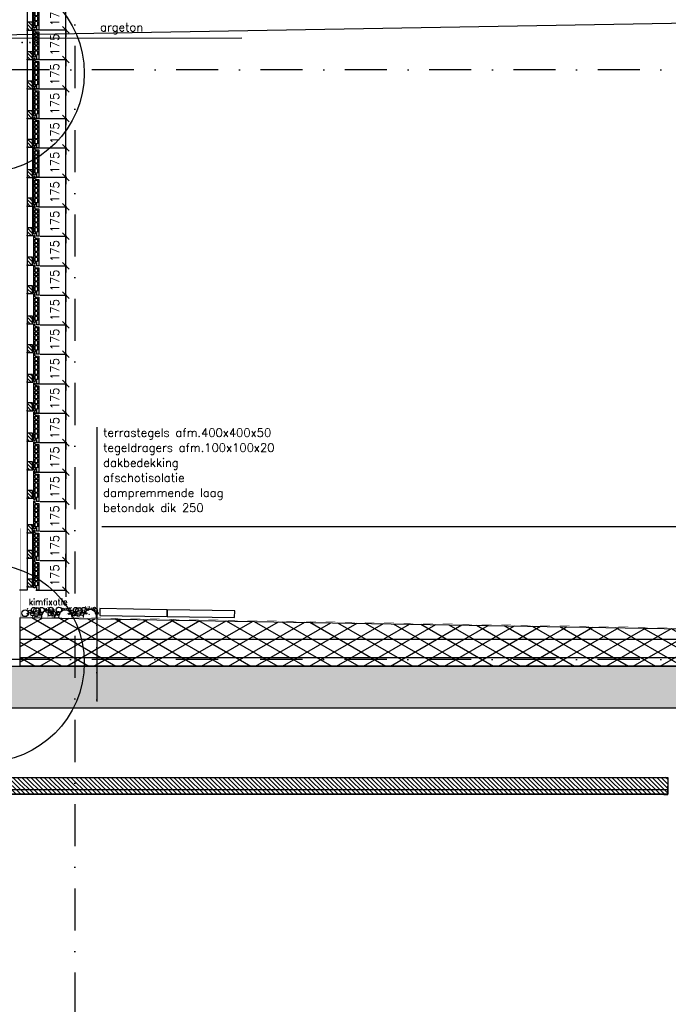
# Model space of a CAD drawing. Extents: x 102559 to 245130, y 44436 to 138999.
# Tile 25 of 30: x 192963 to 196809, y 97249 to 103094. Entities that reach past the tile are written whole.
import ezdxf

# ---------------------------------------------------------------- set-up
doc = ezdxf.new("R2010")
doc.units = 0
doc.header["$LTSCALE"] = 20
doc.header["$MEASUREMENT"] = 0
doc.header["$PDSIZE"] = -1
for name, pattern in [('DASHDOT', [25, 12.5, -6.25, 0, -6.25]), ('DD1', [2.66667, 1.66667, -0.5, 0, -0.5]), ('HIDDEN', [9.375, 6.25, -3.125])]:
    doc.linetypes.add(name, pattern=pattern)
doc.layers.get('0').update_dxf_attribs({"linetype": 'CONTINUOUS'})
doc.layers.get('DEFPOINTS').update_dxf_attribs({"linetype": 'CONTINUOUS'})
for name, color, linetype in [('_DETAILNUMMERS', 4, 'CONTINUOUS'), ('A--01A1_ACEER', 1, 'CONTINUOUS'), ('A--A21--_F-23-', 9, 'CONTINUOUS'), ('A--A23--_F--3-', 9, 'CONTINUOUS'), ('A--A25--_F--3-', 9, 'CONTINUOUS'), ('A--L13DC4_VLOEREN', 4, 'HIDDEN'), ('A--L21--', 3, 'CONTINUOUS'), ('A--L21--_F-23-', 4, 'CONTINUOUS'), ('A--L21D1_BUITENWAND', 1, 'CONTINUOUS'), ('A--L21D3_BUITENWAND', 3, 'CONTINUOUS'), ('A--L25--', 7, 'CONTINUOUS'), ('A--L25--_F-23-', 7, 'CONTINUOUS'), ('A--L31--', 2, 'CONTINUOUS'), ('A--L35-D2-_PLAFONDS', 2, 'CONTINUOUS'), ('A--L35-D4-_PLAFONDS', 4, 'CONTINUOUS'), ('A--L35D1_PLAFONDS', 1, 'CONTINUOUS'), ('A--L42--_F--3-', 7, 'CONTINUOUS'), ('A--M$1A-_F123-', 1, 'CONTINUOUS'), ('A--T$1A-_F123_20', 1, 'CONTINUOUS'), ('A--T01A-18_TEKST', 1, 'CONTINUOUS'), ('A--T01A-25_TEKST', 2, 'CONTINUOUS'), ('STRAMIEN', 8, 'DD1'), ('X--LR---_CP', 7, 'CONTINUOUS')]:
    doc.layers.add(name, color=color, linetype=linetype)
doc.styles.add('HIEMSTRA', font='romans.shx')
doc.dimstyles.get("Standard").update_dxf_attribs({"dimscale": 40, "dimtxt": 2.5, "dimasz": 2, "dimexe": 0.3, "dimexo": 0.3, "dimgap": 2, "dimtad": 1, "dimdec": 0, "dimzin": 0, "dimdsep": 46, "dimtxsty": 'HIEMSTRA', "dimblk1": 'OBLIQUE', "dimblk2": 'OBLIQUE', "dimsah": 1, "dimcen": 0.09, "dimdle": 0.3, "dimclrd": 1, "dimclre": 1, "dimclrt": 3, "dimadec": 0, "dimazin": 0, "dimtfac": 1, "dimtdec": 4, "dimtix": 1, "dimtmove": 2, "dimatfit": 3, "dimldrblk": 'OBLIQUE', "dimfxl": 0, "dimtvp": 625, "dimtolj": 1, "dimtzin": 0, "dimarcsym": 0})

# ---------------------------------------------------------------- blocks, each defined once
blk = doc.blocks.new('ARGETON175')
at = {"layer": 'A--L21D3_BUITENWAND'}
for p, q in [((-8, 153), (-30, 150.5)), ((-30, 150.5), (-30, -12.5)), ((-22, 145.5), (-22, 126)), ((-8, 145.5), (-22, 145.5)), ((-8, 126), (-22, 126)), ((-8, 121), (-22, 121)), ((-22, 121), (-22, 102)), ((0, 168), (-8, 168)), ((-8, 153), (-8, 168)), ((-8, 126), (-8, 145.5)), ((-8, 102), (-8, 121)), ((0, 0), (0, 168)), ((-22, 102), (-8, 102)), ((-22, 97), (-22, 72)), ((-22, 97), (-8, 97)), ((-22, 72), (-8, 72)), ((-22, 67), (-22, 42)), ((-22, 67), (-8, 67)), ((-8, 72), (-8, 97)), ((-8, 42), (-8, 67)), ((-22, 42), (-8, 42)), ((-22, 37), (-22, 12)), ((-22, 37), (-8, 37)), ((-22, 12), (-8, 12)), ((-15, 7), (-15, -12.5)), ((-15, 7), (-8, 7)), ((-8, 12), (-8, 37)), ((-8, 7), (-8, 0)), ((-8, 0), (0, 0)), ((-30, -12.5), (-15, -12.5))]:
    blk.add_line(p, q, dxfattribs=at)
blk = doc.blocks.new('_OBLIQUE')
at = {"color": 0, "linetype": 'ByBlock'}
blk.add_line((-0.5, -0.5), (0.5, 0.5), dxfattribs=at)
blk = doc.blocks.new('*D192')
at = {"color": 1, "linetype": 'ByBlock'}
for p, q in [((193235.8, 99882.9), (193235.8, 99922.9)), ((193082.3, 99882.9), (193241.8, 99882.9)), ((193235.8, 99707.9), (193235.8, 99882.9)), ((193057.3, 99707.9), (193241.8, 99707.9)), ((193235.8, 99707.9), (193235.8, 99667.9))]:
    blk.add_line(p, q, dxfattribs=at)
at = {"layer": 'DEFPOINTS', "color": 0, "linetype": 'ByBlock'}
for p in [(193076.3, 99882.9), (193235.8, 99882.9), (193051.3, 99707.9)]:
    blk.add_point(p, dxfattribs=at)
at = {"color": 1, "linetype": 'ByBlock', "xscale": 40, "yscale": 40, "zscale": 40}
for p, rotation in [((193235.8, 99882.9), 270), ((193235.8, 99707.9), 90)]:
    blk.add_blockref('_OBLIQUE', p, dxfattribs=dict(at, rotation=rotation))
at = {"color": 3, "linetype": 'ByBlock', "insert": (193170.8, 99795.4), "char_height": 50, "attachment_point": 5, "rotation": 90, "style": 'HIEMSTRA'}
blk.add_mtext('\\A1;175', dxfattribs=at)
blk = doc.blocks.new('*D193')
at = {"color": 1, "linetype": 'ByBlock'}
for p, q in [((193235.8, 100407.9), (193235.8, 100447.9)), ((193057.3, 100407.9), (193241.8, 100407.9)), ((193235.8, 100232.9), (193235.8, 100407.9)), ((193082.3, 100232.9), (193241.8, 100232.9)), ((193235.8, 100232.9), (193235.8, 100192.9))]:
    blk.add_line(p, q, dxfattribs=at)
at = {"layer": 'DEFPOINTS', "color": 0, "linetype": 'ByBlock'}
for p in [(193051.3, 100407.9), (193235.8, 100407.9), (193076.3, 100232.9)]:
    blk.add_point(p, dxfattribs=at)
at = {"color": 1, "linetype": 'ByBlock', "xscale": 40, "yscale": 40, "zscale": 40}
for p, rotation in [((193235.8, 100407.9), 270), ((193235.8, 100232.9), 90)]:
    blk.add_blockref('_OBLIQUE', p, dxfattribs=dict(at, rotation=rotation))
at = {"color": 3, "linetype": 'ByBlock', "insert": (193170.8, 100320.4), "char_height": 50, "attachment_point": 5, "rotation": 90, "style": 'HIEMSTRA'}
blk.add_mtext('\\A1;175', dxfattribs=at)
blk = doc.blocks.new('*D194')
at = {"color": 1, "linetype": 'ByBlock'}
for p, q in [((193235.8, 100582.9), (193235.8, 100622.9)), ((193057.3, 100582.9), (193241.8, 100582.9)), ((193235.8, 100407.9), (193235.8, 100582.9)), ((193057.3, 100407.9), (193241.8, 100407.9)), ((193235.8, 100407.9), (193235.8, 100367.9))]:
    blk.add_line(p, q, dxfattribs=at)
at = {"layer": 'DEFPOINTS', "color": 0, "linetype": 'ByBlock'}
for p in [(193051.3, 100582.9), (193235.8, 100582.9), (193051.3, 100407.9)]:
    blk.add_point(p, dxfattribs=at)
at = {"color": 1, "linetype": 'ByBlock', "xscale": 40, "yscale": 40, "zscale": 40}
for p, rotation in [((193235.8, 100582.9), 270), ((193235.8, 100407.9), 90)]:
    blk.add_blockref('_OBLIQUE', p, dxfattribs=dict(at, rotation=rotation))
at = {"color": 3, "linetype": 'ByBlock', "insert": (193170.8, 100495.4), "char_height": 50, "attachment_point": 5, "rotation": 90, "style": 'HIEMSTRA'}
blk.add_mtext('\\A1;175', dxfattribs=at)
blk = doc.blocks.new('*D195')
at = {"color": 1, "linetype": 'ByBlock'}
for p, q in [((193235.8, 100757.9), (193235.8, 100797.9)), ((193057.3, 100757.9), (193241.8, 100757.9)), ((193235.8, 100582.9), (193235.8, 100757.9)), ((193057.3, 100582.9), (193241.8, 100582.9)), ((193235.8, 100582.9), (193235.8, 100542.9))]:
    blk.add_line(p, q, dxfattribs=at)
at = {"layer": 'DEFPOINTS', "color": 0, "linetype": 'ByBlock'}
for p in [(193051.3, 100757.9), (193235.8, 100757.9), (193051.3, 100582.9)]:
    blk.add_point(p, dxfattribs=at)
at = {"color": 1, "linetype": 'ByBlock', "xscale": 40, "yscale": 40, "zscale": 40}
for p, rotation in [((193235.8, 100757.9), 270), ((193235.8, 100582.9), 90)]:
    blk.add_blockref('_OBLIQUE', p, dxfattribs=dict(at, rotation=rotation))
at = {"color": 3, "linetype": 'ByBlock', "insert": (193170.8, 100670.4), "char_height": 50, "attachment_point": 5, "rotation": 90, "style": 'HIEMSTRA'}
blk.add_mtext('\\A1;175', dxfattribs=at)
blk = doc.blocks.new('*D196')
at = {"color": 1, "linetype": 'ByBlock'}
for p, q in [((193235.8, 100932.9), (193235.8, 100972.9)), ((193057.3, 100932.9), (193241.8, 100932.9)), ((193235.8, 100757.9), (193235.8, 100932.9)), ((193057.3, 100757.9), (193241.8, 100757.9)), ((193235.8, 100757.9), (193235.8, 100717.9))]:
    blk.add_line(p, q, dxfattribs=at)
at = {"layer": 'DEFPOINTS', "color": 0, "linetype": 'ByBlock'}
for p in [(193051.3, 100932.9), (193235.8, 100932.9), (193051.3, 100757.9)]:
    blk.add_point(p, dxfattribs=at)
at = {"color": 1, "linetype": 'ByBlock', "xscale": 40, "yscale": 40, "zscale": 40}
for p, rotation in [((193235.8, 100932.9), 270), ((193235.8, 100757.9), 90)]:
    blk.add_blockref('_OBLIQUE', p, dxfattribs=dict(at, rotation=rotation))
at = {"color": 3, "linetype": 'ByBlock', "insert": (193170.8, 100845.4), "char_height": 50, "attachment_point": 5, "rotation": 90, "style": 'HIEMSTRA'}
blk.add_mtext('\\A1;175', dxfattribs=at)
blk = doc.blocks.new('*D197')
at = {"color": 1, "linetype": 'ByBlock'}
for p, q in [((193235.8, 101107.9), (193235.8, 101147.9)), ((193082.3, 101107.9), (193241.8, 101107.9)), ((193235.8, 100932.9), (193235.8, 101107.9)), ((193082.3, 100932.9), (193241.8, 100932.9)), ((193235.8, 100932.9), (193235.8, 100892.9))]:
    blk.add_line(p, q, dxfattribs=at)
at = {"layer": 'DEFPOINTS', "color": 0, "linetype": 'ByBlock'}
for p in [(193076.3, 101107.9), (193235.8, 101107.9), (193076.3, 100932.9)]:
    blk.add_point(p, dxfattribs=at)
at = {"color": 1, "linetype": 'ByBlock', "xscale": 40, "yscale": 40, "zscale": 40}
for p, rotation in [((193235.8, 101107.9), 270), ((193235.8, 100932.9), 90)]:
    blk.add_blockref('_OBLIQUE', p, dxfattribs=dict(at, rotation=rotation))
at = {"color": 3, "linetype": 'ByBlock', "insert": (193170.8, 101020.4), "char_height": 50, "attachment_point": 5, "rotation": 90, "style": 'HIEMSTRA'}
blk.add_mtext('\\A1;175', dxfattribs=at)
blk = doc.blocks.new('*D198')
at = {"color": 1, "linetype": 'ByBlock'}
for p, q in [((193235.8, 101282.9), (193235.8, 101322.9)), ((193082.3, 101282.9), (193241.8, 101282.9)), ((193235.8, 101107.9), (193235.8, 101282.9)), ((193082.3, 101107.9), (193241.8, 101107.9)), ((193235.8, 101107.9), (193235.8, 101067.9))]:
    blk.add_line(p, q, dxfattribs=at)
at = {"layer": 'DEFPOINTS', "color": 0, "linetype": 'ByBlock'}
for p in [(193076.3, 101282.9), (193235.8, 101282.9), (193076.3, 101107.9)]:
    blk.add_point(p, dxfattribs=at)
at = {"color": 1, "linetype": 'ByBlock', "xscale": 40, "yscale": 40, "zscale": 40}
for p, rotation in [((193235.8, 101282.9), 270), ((193235.8, 101107.9), 90)]:
    blk.add_blockref('_OBLIQUE', p, dxfattribs=dict(at, rotation=rotation))
at = {"color": 3, "linetype": 'ByBlock', "insert": (193170.8, 101195.4), "char_height": 50, "attachment_point": 5, "rotation": 90, "style": 'HIEMSTRA'}
blk.add_mtext('\\A1;175', dxfattribs=at)
blk = doc.blocks.new('*D199')
at = {"color": 1, "linetype": 'ByBlock'}
for p, q in [((193235.8, 101457.9), (193235.8, 101497.9)), ((193082.3, 101457.9), (193241.8, 101457.9)), ((193235.8, 101282.9), (193235.8, 101457.9)), ((193136, 101282.9), (193241.8, 101282.9)), ((193235.8, 101282.9), (193235.8, 101242.9))]:
    blk.add_line(p, q, dxfattribs=at)
at = {"layer": 'DEFPOINTS', "color": 0, "linetype": 'ByBlock'}
for p in [(193076.3, 101457.9), (193235.8, 101457.9), (193130, 101282.9)]:
    blk.add_point(p, dxfattribs=at)
at = {"color": 1, "linetype": 'ByBlock', "xscale": 40, "yscale": 40, "zscale": 40}
for p, rotation in [((193235.8, 101457.9), 270), ((193235.8, 101282.9), 90)]:
    blk.add_blockref('_OBLIQUE', p, dxfattribs=dict(at, rotation=rotation))
at = {"color": 3, "linetype": 'ByBlock', "insert": (193170.8, 101370.4), "char_height": 50, "attachment_point": 5, "rotation": 90, "style": 'HIEMSTRA'}
blk.add_mtext('\\A1;175', dxfattribs=at)
blk = doc.blocks.new('*D200')
at = {"color": 1, "linetype": 'ByBlock'}
for p, q in [((193235.8, 101632.9), (193235.8, 101672.9)), ((193082.3, 101632.9), (193241.8, 101632.9)), ((193235.8, 101457.9), (193235.8, 101632.9)), ((193082.3, 101457.9), (193241.8, 101457.9)), ((193235.8, 101457.9), (193235.8, 101417.9))]:
    blk.add_line(p, q, dxfattribs=at)
at = {"layer": 'DEFPOINTS', "color": 0, "linetype": 'ByBlock'}
for p in [(193076.3, 101632.9), (193235.8, 101632.9), (193076.3, 101457.9)]:
    blk.add_point(p, dxfattribs=at)
at = {"color": 1, "linetype": 'ByBlock', "xscale": 40, "yscale": 40, "zscale": 40}
for p, rotation in [((193235.8, 101632.9), 270), ((193235.8, 101457.9), 90)]:
    blk.add_blockref('_OBLIQUE', p, dxfattribs=dict(at, rotation=rotation))
at = {"color": 3, "linetype": 'ByBlock', "insert": (193170.8, 101545.4), "char_height": 50, "attachment_point": 5, "rotation": 90, "style": 'HIEMSTRA'}
blk.add_mtext('\\A1;175', dxfattribs=at)
blk = doc.blocks.new('*D201')
at = {"color": 1, "linetype": 'ByBlock'}
for p, q in [((193235.8, 101807.9), (193235.8, 101847.9)), ((193082.3, 101807.9), (193241.8, 101807.9)), ((193235.8, 101632.9), (193235.8, 101807.9)), ((193082.3, 101632.9), (193241.8, 101632.9)), ((193235.8, 101632.9), (193235.8, 101592.9))]:
    blk.add_line(p, q, dxfattribs=at)
at = {"layer": 'DEFPOINTS', "color": 0, "linetype": 'ByBlock'}
for p in [(193076.3, 101807.9), (193235.8, 101807.9), (193076.3, 101632.9)]:
    blk.add_point(p, dxfattribs=at)
at = {"color": 1, "linetype": 'ByBlock', "xscale": 40, "yscale": 40, "zscale": 40}
for p, rotation in [((193235.8, 101807.9), 270), ((193235.8, 101632.9), 90)]:
    blk.add_blockref('_OBLIQUE', p, dxfattribs=dict(at, rotation=rotation))
at = {"color": 3, "linetype": 'ByBlock', "insert": (193170.8, 101720.4), "char_height": 50, "attachment_point": 5, "rotation": 90, "style": 'HIEMSTRA'}
blk.add_mtext('\\A1;175', dxfattribs=at)
blk = doc.blocks.new('*D202')
at = {"color": 1, "linetype": 'ByBlock'}
for p, q in [((193235.8, 101982.9), (193235.8, 102022.9)), ((193074.8, 101982.9), (193241.8, 101982.9)), ((193235.8, 101807.9), (193235.8, 101982.9)), ((193082.3, 101807.9), (193241.8, 101807.9)), ((193235.8, 101807.9), (193235.8, 101767.9))]:
    blk.add_line(p, q, dxfattribs=at)
at = {"layer": 'DEFPOINTS', "color": 0, "linetype": 'ByBlock'}
for p in [(193068.8, 101982.9), (193235.8, 101982.9), (193076.3, 101807.9)]:
    blk.add_point(p, dxfattribs=at)
at = {"color": 1, "linetype": 'ByBlock', "xscale": 40, "yscale": 40, "zscale": 40}
for p, rotation in [((193235.8, 101982.9), 270), ((193235.8, 101807.9), 90)]:
    blk.add_blockref('_OBLIQUE', p, dxfattribs=dict(at, rotation=rotation))
at = {"color": 3, "linetype": 'ByBlock', "insert": (193170.8, 101895.4), "char_height": 50, "attachment_point": 5, "rotation": 90, "style": 'HIEMSTRA'}
blk.add_mtext('\\A1;175', dxfattribs=at)
blk = doc.blocks.new('*D203')
at = {"color": 1, "linetype": 'ByBlock'}
for p, q in [((193235.8, 102157.9), (193235.8, 102197.9)), ((193057.3, 102157.9), (193241.8, 102157.9)), ((193235.8, 101982.9), (193235.8, 102157.9)), ((193074.8, 101982.9), (193241.8, 101982.9)), ((193235.8, 101982.9), (193235.8, 101942.9))]:
    blk.add_line(p, q, dxfattribs=at)
at = {"layer": 'DEFPOINTS', "color": 0, "linetype": 'ByBlock'}
for p in [(193051.3, 102157.9), (193235.8, 102157.9), (193068.8, 101982.9)]:
    blk.add_point(p, dxfattribs=at)
at = {"color": 1, "linetype": 'ByBlock', "xscale": 40, "yscale": 40, "zscale": 40}
for p, rotation in [((193235.8, 102157.9), 270), ((193235.8, 101982.9), 90)]:
    blk.add_blockref('_OBLIQUE', p, dxfattribs=dict(at, rotation=rotation))
at = {"color": 3, "linetype": 'ByBlock', "insert": (193170.8, 102070.4), "char_height": 50, "attachment_point": 5, "rotation": 90, "style": 'HIEMSTRA'}
blk.add_mtext('\\A1;175', dxfattribs=at)
blk = doc.blocks.new('*D204')
at = {"color": 1, "linetype": 'ByBlock'}
for p, q in [((193235.8, 102332.9), (193235.8, 102372.9)), ((193057.3, 102332.9), (193241.8, 102332.9)), ((193235.8, 102157.9), (193235.8, 102332.9)), ((193057.3, 102157.9), (193241.8, 102157.9)), ((193235.8, 102157.9), (193235.8, 102117.9))]:
    blk.add_line(p, q, dxfattribs=at)
at = {"layer": 'DEFPOINTS', "color": 0, "linetype": 'ByBlock'}
for p in [(193051.3, 102332.9), (193235.8, 102332.9), (193051.3, 102157.9)]:
    blk.add_point(p, dxfattribs=at)
at = {"color": 1, "linetype": 'ByBlock', "xscale": 40, "yscale": 40, "zscale": 40}
for p, rotation in [((193235.8, 102332.9), 270), ((193235.8, 102157.9), 90)]:
    blk.add_blockref('_OBLIQUE', p, dxfattribs=dict(at, rotation=rotation))
at = {"color": 3, "linetype": 'ByBlock', "insert": (193170.8, 102245.4), "char_height": 50, "attachment_point": 5, "rotation": 90, "style": 'HIEMSTRA'}
blk.add_mtext('\\A1;175', dxfattribs=at)
blk = doc.blocks.new('*D205')
at = {"color": 1, "linetype": 'ByBlock'}
for p, q in [((193235.8, 102507.9), (193235.8, 102547.9)), ((193057.3, 102507.9), (193241.8, 102507.9)), ((193235.8, 102332.9), (193235.8, 102507.9)), ((193057.3, 102332.9), (193241.8, 102332.9)), ((193235.8, 102332.9), (193235.8, 102292.9))]:
    blk.add_line(p, q, dxfattribs=at)
at = {"layer": 'DEFPOINTS', "color": 0, "linetype": 'ByBlock'}
for p in [(193051.3, 102507.9), (193235.8, 102507.9), (193051.3, 102332.9)]:
    blk.add_point(p, dxfattribs=at)
at = {"color": 1, "linetype": 'ByBlock', "xscale": 40, "yscale": 40, "zscale": 40}
for p, rotation in [((193235.8, 102507.9), 270), ((193235.8, 102332.9), 90)]:
    blk.add_blockref('_OBLIQUE', p, dxfattribs=dict(at, rotation=rotation))
at = {"color": 3, "linetype": 'ByBlock', "insert": (193170.8, 102420.4), "char_height": 50, "attachment_point": 5, "rotation": 90, "style": 'HIEMSTRA'}
blk.add_mtext('\\A1;175', dxfattribs=at)
blk = doc.blocks.new('*D206')
at = {"color": 1, "linetype": 'ByBlock'}
for p, q in [((193235.8, 102682.9), (193235.8, 102722.9)), ((193057.3, 102682.9), (193241.8, 102682.9)), ((193235.8, 102507.9), (193235.8, 102682.9)), ((193057.3, 102507.9), (193241.8, 102507.9)), ((193235.8, 102507.9), (193235.8, 102467.9))]:
    blk.add_line(p, q, dxfattribs=at)
at = {"layer": 'DEFPOINTS', "color": 0, "linetype": 'ByBlock'}
for p in [(193051.3, 102682.9), (193235.8, 102682.9), (193051.3, 102507.9)]:
    blk.add_point(p, dxfattribs=at)
at = {"color": 1, "linetype": 'ByBlock', "xscale": 40, "yscale": 40, "zscale": 40}
for p, rotation in [((193235.8, 102682.9), 270), ((193235.8, 102507.9), 90)]:
    blk.add_blockref('_OBLIQUE', p, dxfattribs=dict(at, rotation=rotation))
at = {"color": 3, "linetype": 'ByBlock', "insert": (193170.8, 102595.4), "char_height": 50, "attachment_point": 5, "rotation": 90, "style": 'HIEMSTRA'}
blk.add_mtext('\\A1;175', dxfattribs=at)
blk = doc.blocks.new('*D185')
at = {"color": 1, "linetype": 'ByBlock'}
for p, q in [((193235.8, 102857.9), (193235.8, 102897.9)), ((193057.3, 102857.9), (193241.8, 102857.9)), ((193235.8, 102682.9), (193235.8, 102857.9)), ((193057.3, 102682.9), (193241.8, 102682.9)), ((193235.8, 102682.9), (193235.8, 102642.9))]:
    blk.add_line(p, q, dxfattribs=at)
at = {"layer": 'DEFPOINTS', "color": 0, "linetype": 'ByBlock'}
for p in [(193051.3, 102857.9), (193235.8, 102857.9), (193051.3, 102682.9)]:
    blk.add_point(p, dxfattribs=at)
at = {"color": 1, "linetype": 'ByBlock', "xscale": 40, "yscale": 40, "zscale": 40}
for p, rotation in [((193235.8, 102857.9), 270), ((193235.8, 102682.9), 90)]:
    blk.add_blockref('_OBLIQUE', p, dxfattribs=dict(at, rotation=rotation))
at = {"color": 3, "linetype": 'ByBlock', "insert": (193170.8, 102770.4), "char_height": 50, "attachment_point": 5, "rotation": 90, "style": 'HIEMSTRA'}
blk.add_mtext('\\A1;175', dxfattribs=at)
blk = doc.blocks.new('*D186')
at = {"color": 1, "linetype": 'ByBlock'}
for p, q in [((193235.8, 103032.9), (193235.8, 103072.9)), ((193057.3, 103032.9), (193241.8, 103032.9)), ((193235.8, 102857.9), (193235.8, 103032.9)), ((193057.3, 102857.9), (193241.8, 102857.9)), ((193235.8, 102857.9), (193235.8, 102817.9))]:
    blk.add_line(p, q, dxfattribs=at)
at = {"layer": 'DEFPOINTS', "color": 0, "linetype": 'ByBlock'}
for p in [(193051.3, 103032.9), (193235.8, 103032.9), (193051.3, 102857.9)]:
    blk.add_point(p, dxfattribs=at)
at = {"color": 1, "linetype": 'ByBlock', "xscale": 40, "yscale": 40, "zscale": 40}
for p, rotation in [((193235.8, 103032.9), 270), ((193235.8, 102857.9), 90)]:
    blk.add_blockref('_OBLIQUE', p, dxfattribs=dict(at, rotation=rotation))
at = {"color": 3, "linetype": 'ByBlock', "insert": (193170.8, 102945.4), "char_height": 50, "attachment_point": 5, "rotation": 90, "style": 'HIEMSTRA'}
blk.add_mtext('\\A1;175', dxfattribs=at)
blk = doc.blocks.new('*D187')
at = {"color": 1, "linetype": 'ByBlock'}
for p, q in [((193235.8, 100232.9), (193235.8, 100272.9)), ((193082.3, 100232.9), (193241.8, 100232.9)), ((193235.8, 100057.9), (193235.8, 100232.9)), ((193081.8, 100057.9), (193241.8, 100057.9)), ((193235.8, 100057.9), (193235.8, 100017.9))]:
    blk.add_line(p, q, dxfattribs=at)
at = {"layer": 'DEFPOINTS', "color": 0, "linetype": 'ByBlock'}
for p in [(193076.3, 100232.9), (193235.8, 100232.9), (193075.8, 100057.9)]:
    blk.add_point(p, dxfattribs=at)
at = {"color": 1, "linetype": 'ByBlock', "xscale": 40, "yscale": 40, "zscale": 40}
for p, rotation in [((193235.8, 100232.9), 270), ((193235.8, 100057.9), 90)]:
    blk.add_blockref('_OBLIQUE', p, dxfattribs=dict(at, rotation=rotation))
at = {"color": 3, "linetype": 'ByBlock', "insert": (193170.8, 100145.4), "char_height": 50, "attachment_point": 5, "rotation": 90, "style": 'HIEMSTRA'}
blk.add_mtext('\\A1;175', dxfattribs=at)
blk = doc.blocks.new('*D189')
at = {"color": 1, "linetype": 'ByBlock'}
for p, q in [((193235.8, 103207.9), (193235.8, 103247.9)), ((193057.3, 103207.9), (193241.8, 103207.9)), ((193235.8, 103032.9), (193235.8, 103207.9)), ((193057.3, 103032.9), (193241.8, 103032.9)), ((193235.8, 103032.9), (193235.8, 102992.9))]:
    blk.add_line(p, q, dxfattribs=at)
at = {"layer": 'DEFPOINTS', "color": 0, "linetype": 'ByBlock'}
for p in [(193051.3, 103207.9), (193235.8, 103207.9), (193051.3, 103032.9)]:
    blk.add_point(p, dxfattribs=at)
at = {"color": 1, "linetype": 'ByBlock', "xscale": 40, "yscale": 40, "zscale": 40}
for p, rotation in [((193235.8, 103207.9), 270), ((193235.8, 103032.9), 90)]:
    blk.add_blockref('_OBLIQUE', p, dxfattribs=dict(at, rotation=rotation))
at = {"color": 3, "linetype": 'ByBlock', "insert": (193170.8, 103120.4), "char_height": 50, "attachment_point": 5, "rotation": 90, "style": 'HIEMSTRA'}
blk.add_mtext('\\A1;175', dxfattribs=at)
blk = doc.blocks.new('HOUT46X32')
at = {"layer": 'A--A25--_F--3-'}
h = blk.add_hatch(dxfattribs=at)
h.set_pattern_fill('ALFALINE', color=256, scale=15, style=0, pattern_type=2)
h.set_pattern_definition([(45, (0, 0), (-10.6066, 10.6066), [])])
h.paths.add_polyline_path([(0, 0), (0, 46), (32, 46), (32, 0)])
at = {"layer": 'A--L25--_F-23-', "color": 2, "linetype": 'Continuous'}
blk.add_lwpolyline([(0, 0), (0, 46), (32, 46), (32, 0)], close=True, dxfattribs=at)
at = {"layer": 'X--LR---_CP'}
for p in [(0, 0), (0, 0), (32, 0)]:
    blk.add_point(p, dxfattribs=at)
blk = doc.blocks.new('*D191')
at = {"color": 1, "linetype": 'ByBlock'}
for p, q in [((193235.8, 100057.9), (193235.8, 100097.9)), ((193081.8, 100057.9), (193241.8, 100057.9)), ((193235.8, 100057.9), (193235.8, 99882.9)), ((193082.3, 99882.9), (193241.8, 99882.9)), ((193235.8, 99882.9), (193235.8, 99842.9))]:
    blk.add_line(p, q, dxfattribs=at)
at = {"layer": 'DEFPOINTS', "color": 0, "linetype": 'ByBlock'}
for p in [(193075.8, 100057.9), (193076.3, 99882.9), (193235.8, 99882.9)]:
    blk.add_point(p, dxfattribs=at)
at = {"color": 1, "linetype": 'ByBlock', "xscale": 40, "yscale": 40, "zscale": 40}
for p, rotation in [((193235.8, 100057.9), 270), ((193235.8, 99882.9), 90)]:
    blk.add_blockref('_OBLIQUE', p, dxfattribs=dict(at, rotation=rotation))
at = {"color": 3, "linetype": 'ByBlock', "insert": (193170.8, 99970.4), "char_height": 50, "attachment_point": 5, "rotation": 90, "style": 'HIEMSTRA'}
blk.add_mtext('\\A1;175', dxfattribs=at)

msp = doc.modelspace()

# ---------------------------------------------------------------- hatches: boundary and pattern name
at = {"layer": 'A--01A1_ACEER', "linetype": 'Continuous'}
h = msp.add_hatch(dxfattribs=at)
h.set_pattern_fill('ANSI31', color=256, scale=150, style=0)
h.set_pattern_definition([(135, (363566.314, 3550), (13.2582521, 13.2582521), [])])
h.paths.add_polyline_path([(196807, 98495.9), (192781.5, 98495.9), (192781.5, 98595.9), (196807, 98595.9)])
at = {"layer": 'A--A21--_F-23-'}
h = msp.add_hatch(dxfattribs=at)
h.set_pattern_fill('ALFAISO', color=256, scale=80, angle=270, style=0, pattern_type=2)
h.set_pattern_definition([(210, (329467.32, 3500), (-40, 69.282032), []), (150, (329467.32, 3500), (40, 69.282032), [])])
h.paths.add_polyline_path([(205097.3, 99255.8), (192965.3, 99255.9), (192965.3, 99545.6), (200489.3, 99417), (205097.9, 99495.3)])
at = {"layer": 'A--A23--_F--3-'}
h = msp.add_hatch(dxfattribs=at)
h.set_pattern_fill('ALFABET', color=256, scale=20, angle=1, style=0, pattern_type=2)
h.set_pattern_definition([(134, (275026.89, 3500), (86.32078, 83.359), []), (129, (275026.89, 3500), (-143.64922, -10.04493), [15, -165]), (184, (275026.9, 3500), (30.37155, 149.9312), [12, -132]), (78.5486, (275014.92, 3499.16), (-113.27778, 139.88618), [12.74804, -140.22842]), (132.8158, (275027.59, 3540), (-213.99344, -29.37358), [22.5, -247.5]), (82.3644, (275009.76, 3537.55), (-183.50393, 198.05632), [19.12206, -210.3426]), (187.8158, (275027.6, 3540), (-183.50378, 198.05647), [18, -198]), (158, (275007.42, 3530.34), (-120.76856, -78.42802), [15, -165]), (213, (275007.42, 3530.34), (-46.12453, 145.8572), [12, -132]), (107.5486, (274997.36, 3523.81), (-166.89315, 67.42906), [12.74804, -140.22842]), (141.5, (275026.893, 3500), (-1.26964, 66.611074), [0, -130.4, 0, -134, 0, -132.5]), (171.5, (275026.89, 3500), (-51.229207, 79.788568), [0, -76.4, 0, -127.4, 0, -50.5]), (211.5, (275071.486, 3499.22), (-106.826954, -2.64699), [0, -50, 0, -156, 0, -207]), (221.5, (275091.48, 3498.87), (-116.270055, 22.05355), [0, -65, 0, -103.6, 0, -147]), (221.5, (275091.48, 3498.87), (-116.270055, 22.05355), [0, -65, 0, -103.6, 0, -147])])
edge = h.paths.add_edge_path()
edge.add_line((192739.3, 99255.9), (205219.3, 99255.9))
edge.add_line((205219.3, 99255.9), (205219.3, 99005.9))
edge.add_line((205219.3, 99005.9), (192739.3, 99005.9))

# ---------------------------------------------------------------- linework, layer by layer
for centre, radius in [((193045.3, 99591.2), 13.8), ((193064.7, 99583.5), 19.8), ((193092.5, 99589.1), 15.8), ((193131.1, 99605.3), 0.331), ((193148.2, 99592.2), 13.8), ((193140.5, 99603), 0.331), ((193140.8, 99603.5), 0.331), ((193195.4, 99590.1), 15.8), ((193234, 99606.3), 0.331), ((193243.4, 99603.9), 0.331), ((193243.7, 99604.4), 0.331), ((193256.6, 99601.2), 0.331), ((193256.9, 99601), 0.331), ((193259.8, 99605.7), 0.331), ((193260.1, 99606.2), 0.331), ((193267.5, 99603.3), 0.331), ((193294.9, 99591.2), 13.8), ((193314.4, 99583.5), 19.8), ((193342.1, 99589.1), 15.8), ((193344.2, 99605.8), 0.331), ((193351.6, 99608.7), 0.331), ((193351.9, 99608.2), 0.331), ((193354.8, 99603.5), 0.331), ((193355.1, 99603.7), 0.331), ((193368, 99606.9), 0.331), ((193368.3, 99606.4), 0.331), ((193377.7, 99608.8), 0.331), ((193391.3, 99596.5), 5.94), ((193405.5, 99600), 5.32), ((192995.2, 99569.9), 19.8), ((192979.5, 99555.2), 0.331), ((192979.8, 99555.7), 0.331), ((192987.2, 99552.8), 0.331), ((192990.7, 99550.9), 0.331), ((192990.8, 99550.8), 0.331), ((192998.7, 99550.9), 0.331), ((192998.9, 99550.9), 0.331), ((192999, 99550.8), 0.331), ((193011.7, 99567.8), 5.32), ((193006.7, 99567.8), 0.331), ((193006.7, 99567.8), 0.331), ((193007.1, 99557.5), 0.331), ((193007.1, 99557.5), 0.331), ((193007.1, 99557.5), 0.331), ((193007.1, 99557.5), 0.331), ((193008, 99597.3), 0.331), ((193008, 99592.7), 0.331), ((193014.4, 99565.2), 0.331), ((193014.4, 99565.2), 0.331), ((193014.4, 99565.2), 0.331), ((193014.4, 99565.2), 0.331), ((193023, 99580.7), 7.92), ((193016.9, 99569.9), 0.331), ((193022.4, 99565.1), 0.331), ((193025.4, 99573), 0.331), ((193025.5, 99573.1), 0.331), ((193026.6, 99553.1), 0.331), ((193026.8, 99553.2), 0.331), ((193037.7, 99564.3), 9.89), ((193029.8, 99593), 0.331), ((193029.8, 99593), 0.331), ((193029.8, 99560.2), 0.331), ((193030.1, 99547.2), 0.331), ((193030.7, 99566.2), 0.331), ((193032.6, 99572.8), 0.331), ((193034.8, 99596.8), 0.331), ((193037.3, 99574.5), 0.331), ((193037.7, 99572.7), 0.331), ((193037.7, 99550.2), 0.331), ((193038.2, 99568), 0.331), ((193040.1, 99590.3), 0.331), ((193040.4, 99590.6), 0.331), ((193042.8, 99565.7), 0.331), ((193043.5, 99577.9), 0.331), ((193043.5, 99577.9), 0.331), ((193045.6, 99588.8), 0.331), ((193046.4, 99569.2), 0.331), ((193061.1, 99566.3), 13.8), ((193047.9, 99565.6), 0.331), ((193048.3, 99560.9), 0.331), ((193050.1, 99597.7), 0.331), ((193051.2, 99550.2), 0.331), ((193056.6, 99562.1), 0.331), ((193064.7, 99587.7), 0.331), ((193065.2, 99599.5), 0.331), ((193065.3, 99599.4), 0.331), ((193070, 99587.7), 0.331), ((193073.2, 99599.5), 0.331), ((193073.4, 99599.5), 0.331), ((193073.5, 99599.4), 0.331), ((193084.7, 99566.6), 9.89), ((193076.1, 99562.1), 0.331), ((193081.2, 99581.4), 5.32), ((193081.2, 99581.4), 0.331), ((193081.2, 99581.4), 0.331), ((193081.3, 99597.2), 0.331), ((193088.9, 99567.7), 7.91), ((193081.6, 99571.1), 0.331), ((193081.6, 99571.1), 0.331), ((193081.6, 99571.1), 0.331), ((193081.6, 99571.1), 0.331), ((193083.9, 99578.8), 0.331), ((193083.9, 99578.8), 0.331), ((193083.9, 99578.8), 0.331), ((193083.9, 99578.8), 0.331), ((193093.4, 99571.8), 0.331), ((193117.5, 99593), 5.94), ((193115.9, 99593.6), 0.331), ((193125.9, 99581.7), 7.92), ((193119.8, 99570.8), 0.331), ((193122.4, 99596.7), 0.331), ((193124.8, 99546.4), 0.331), ((193125.3, 99566), 0.331), ((193128.3, 99574), 0.331), ((193128.4, 99574), 0.331), ((193129.5, 99554), 0.331), ((193129.7, 99554.1), 0.331), ((193140.6, 99565.2), 9.89), ((193132.7, 99593.9), 0.331), ((193132.7, 99593.9), 0.331), ((193132.7, 99561.1), 0.331), ((193133, 99548.2), 0.331), ((193133.4, 99596.5), 0.331), ((193133.6, 99567.2), 0.331), ((193135.1, 99560.2), 0.331), ((193135.5, 99573.8), 0.331), ((193137.7, 99597.7), 0.331), ((193138.1, 99596.5), 0.331), ((193140.2, 99575.4), 0.331), ((193140.6, 99573.6), 0.331), ((193140.6, 99551.1), 0.331), ((193141.1, 99568.9), 0.331), ((193143, 99591.2), 0.331), ((193143.3, 99591.5), 0.331), ((193145.7, 99566.7), 0.331), ((193146.4, 99578.8), 0.331), ((193146.4, 99578.8), 0.331), ((193151.2, 99566.1), 3.96), ((193148.5, 99589.8), 0.331), ((193149.3, 99570.1), 0.331), ((193164, 99567.2), 13.8), ((193150.8, 99566.5), 0.331), ((193151.2, 99561.8), 0.331), ((193153, 99598.6), 0.331), ((193153.7, 99600.2), 0.331), ((193154, 99600), 0.331), ((193154.1, 99551.1), 0.331), ((193154.3, 99590.3), 0.331), ((193154.6, 99590.1), 0.331), ((193155.1, 99565.6), 0.331), ((193159.3, 99591.2), 0.331), ((193159.5, 99563), 0.331), ((193159.8, 99566.2), 0.331), ((193162.8, 99580.3), 0.331), ((193163.4, 99581.3), 0.331), ((193164, 99585.9), 0.331), ((193167.6, 99588.7), 0.331), ((193169.9, 99551.9), 0.331), ((193169.9, 99551.9), 0.331), ((193169.9, 99551.9), 0.331), ((193169.9, 99551.9), 0.331), ((193172.2, 99580.1), 0.331), ((193172.8, 99568.9), 0.331), ((193172.9, 99588.7), 0.331), ((193187.6, 99567.6), 9.89), ((193179, 99563.1), 0.331), ((193191.8, 99568.7), 7.91), ((193193.1, 99581.3), 0.331), ((193196.3, 99572.7), 0.331), ((193220.4, 99594), 5.94), ((193225.3, 99597.6), 0.331), ((193236.3, 99597.5), 0.331), ((193238, 99561.1), 0.331), ((193241, 99597.5), 0.331), ((193254.1, 99567), 3.96), ((193257.2, 99591.2), 0.331), ((193257.5, 99591), 0.331), ((193258, 99566.5), 0.331), ((193262.2, 99592.2), 0.331), ((193262.7, 99597.3), 0.331), ((193262.7, 99592.7), 0.331), ((193262.7, 99567.2), 0.331), ((193272.7, 99580.7), 7.92), ((193265.7, 99581.3), 0.331), ((193266.3, 99582.2), 0.331), ((193266.5, 99569.9), 0.331), ((193266.9, 99586.9), 0.331), ((193272.1, 99565.1), 0.331), ((193272.8, 99552.8), 0.331), ((193272.8, 99552.8), 0.331), ((193272.8, 99552.8), 0.331), ((193272.8, 99552.8), 0.331), ((193275, 99573), 0.331), ((193275.1, 99581), 0.331), ((193275.2, 99573.1), 0.331), ((193275.7, 99569.9), 0.331), ((193276.2, 99553.1), 0.331), ((193276.4, 99553.2), 0.331), ((193287.3, 99564.3), 9.89), ((193279.4, 99593), 0.331), ((193279.4, 99593), 0.331), ((193279.4, 99560.2), 0.331), ((193279.7, 99547.2), 0.331), ((193280.3, 99566.2), 0.331), ((193282.2, 99572.8), 0.331), ((193284.4, 99596.8), 0.331), ((193287, 99574.5), 0.331), ((193287.3, 99572.7), 0.331), ((193287.4, 99550.2), 0.331), ((193287.8, 99568), 0.331), ((193289.7, 99590.3), 0.331), ((193290, 99590.6), 0.331), ((193292.4, 99565.7), 0.331), ((193293.1, 99577.9), 0.331), ((193293.1, 99577.9), 0.331), ((193295.2, 99588.8), 0.331), ((193296, 99569.2), 0.331), ((193310.7, 99566.3), 13.8), ((193297.5, 99565.6), 0.331), ((193298, 99560.9), 0.331), ((193299.7, 99597.7), 0.331), ((193300.9, 99550.2), 0.331), ((193306.2, 99562.1), 0.331), ((193314.4, 99587.7), 0.331), ((193314.8, 99599.5), 0.331), ((193315, 99599.4), 0.331), ((193319.7, 99587.7), 0.331), ((193322.8, 99599.5), 0.331), ((193323, 99599.5), 0.331), ((193323.2, 99599.4), 0.331), ((193334.4, 99566.6), 9.89), ((193325.7, 99562.1), 0.331), ((193330.9, 99581.4), 0.331), ((193330.9, 99581.4), 0.331), ((193331, 99597.2), 0.331), ((193331.3, 99571.1), 0.331), ((193331.3, 99571.1), 0.331), ((193331.3, 99571.1), 0.331), ((193331.3, 99571.1), 0.331), ((193333.5, 99578.8), 0.331), ((193333.5, 99578.8), 0.331), ((193333.5, 99578.8), 0.331), ((193333.5, 99578.8), 0.331), ((193336, 99572.4), 0.331), ((193336.6, 99583.5), 0.331), ((193338.9, 99555.4), 0.331), ((193338.9, 99555.4), 0.331), ((193338.9, 99555.4), 0.331), ((193338.9, 99555.4), 0.331), ((193343, 99571.8), 0.331), ((193344.8, 99589.4), 0.331), ((193345.4, 99584.7), 0.331), ((193346, 99583.8), 0.331), ((193349, 99569.7), 0.331), ((193349.5, 99594.7), 0.331), ((193353.7, 99569.1), 0.331), ((193357.6, 99569.6), 3.96), ((193354.2, 99593.5), 0.331), ((193354.5, 99593.7), 0.331), ((193367.1, 99593), 5.94), ((193370.7, 99600), 0.331), ((193373.7, 99563.6), 0.331), ((193375.4, 99600), 0.331), ((193386.4, 99600.1), 0.331), ((193414.4, 99590.5), 7.91), ((193419.9, 99571.2), 7.91), ((193415.4, 99575.2), 0.331), ((193418.6, 99548.8), 0.331), ((193424.9, 99582.3), 0.331), ((193424.9, 99582.3), 0.331), ((193424.9, 99582.3), 0.331), ((193424.9, 99582.3), 0.331), ((193427.2, 99574.6), 0.331), ((193427.2, 99574.6), 0.331), ((193427.2, 99574.6), 0.331), ((193427.2, 99574.6), 0.331), ((193427.6, 99584.9), 0.331), ((193427.6, 99584.9), 0.331)]:
    msp.add_circle(centre, radius)
for centre, start, end in [((193130, 99548.3), 356.22956, 183.77045), ((193232.9, 99549.2), 354.87359, 185.12642), ((193378.8, 99551.7), 351.59314, 188.40686)]:
    msp.add_arc(centre, 40, start, end)
at = {"layer": '_DETAILNUMMERS'}
for centre in [(192754.3, 102776.2), (192754.3, 99276.2)]:
    msp.add_circle(centre, 590.6, dxfattribs=at)
at = {"layer": 'A--01A1_ACEER'}
msp.add_line((187889.3, 102920.8), (197889.3, 103090.8), dxfattribs=at)
at = {"layer": 'A--L13DC4_VLOEREN', "const_width": 1}
msp.add_lwpolyline([(205087.2, 99975.7), (205097.9, 99500.3), (200489.3, 99422), (200489.3, 99422), (192965.3, 99550.6), (192965.3, 100073.6)], dxfattribs=at)
at = {"layer": 'A--L21--'}
for p, q in [((192965.3, 99416.7), (205097.2, 99417.2)), ((192965.3, 99306.7), (205097.2, 99307.2))]:
    msp.add_line(p, q, dxfattribs=at)
msp.add_lwpolyline([(205097.3, 99255.8), (192965.3, 99255.9), (192965.3, 99545.6), (200489.3, 99417), (200489.3, 99417), (205097.9, 99495.3)], close=True, dxfattribs=at)
at = {"layer": 'A--L21--_F-23-', "linetype": 'Continuous'}
msp.add_lwpolyline([(192739.3, 99255.9), (205219.3, 99255.9), (205219.3, 99005.9), (192739.3, 99005.9)], dxfattribs=at)
at = {"layer": 'A--L21D1_BUITENWAND'}
msp.add_line((193450.4, 100085.9), (205043.4, 100085.9), dxfattribs=at)
at = {"layer": 'A--L31--'}
for p, q in [((193006.3, 103527.4), (193006.3, 100029.8)), ((193038.3, 103573.4), (193038.3, 101845.9)), ((193006.3, 100096.4), (193006.3, 99706.8)), ((193038.3, 100096.4), (193038.3, 99726.2)), ((193006.3, 99706.8), (192960.3, 99706.8))]:
    msp.add_line(p, q, dxfattribs=at)
at = {"layer": 'A--L35-D2-_PLAFONDS'}
msp.add_lwpolyline([(196807, 98520.9), (192781.5, 98520.9), (192781.5, 98495.9), (196807, 98495.9)], dxfattribs=at)
at = {"layer": 'A--L35-D4-_PLAFONDS'}
for p, q in [((196782, 98493.9), (196807, 98493.9)), ((196807, 98493.9), (196807, 98543.9))]:
    msp.add_line(p, q, dxfattribs=at)
at = {"layer": 'A--L35D1_PLAFONDS', "linetype": 'Continuous'}
msp.add_lwpolyline([(196807, 98495.9), (192781.5, 98495.9), (192781.5, 98595.9), (196807, 98595.9)], close=True, dxfattribs=at)
at = {"layer": 'A--L42--_F--3-'}
for points in [[(193837.7, 99590.7), (193437.7, 99597.6), (193437, 99557.6), (193837, 99550.7)], [(194237.6, 99583.9), (193837.7, 99590.7), (193837, 99550.7), (194236.9, 99543.9)]]:
    msp.add_lwpolyline(points, close=True, dxfattribs=at)
at = {"layer": 'A--T$1A-_F123_20', "const_width": 4.75}
for points in [[(192974.9, 102958.2, 1), (192980.1, 102958.2, 1)], [(193020.7, 102958.2, 1), (193026, 102958.2, 1)], [(193060.4, 102958.2, 1), (193065.7, 102958.2, 1)], [(193416.4, 99552.8, 1), (193421.7, 99552.8, 1)], [(193416.4, 99508.1, 1), (193421.7, 99508.1, 1)], [(193416.4, 99498, 1), (193421.7, 99498, 1)], [(193416.4, 99366.4, 1), (193421.7, 99366.4, 1)], [(193416.4, 99218.1, 1), (193421.7, 99218.1, 1)], [(193416.4, 99054.6, 1), (193421.7, 99054.6, 1)]]:
    msp.add_lwpolyline(points, format="xyb", close=True, dxfattribs=at)
at = {"layer": 'A--T01A-25_TEKST'}
for p, q in [((192821, 102983.9), (194279.1, 102985.1)), ((193419, 100674.8), (193419, 99046.1))]:
    msp.add_line(p, q, dxfattribs=at)
at = {"layer": 'STRAMIEN', "linetype": 'DASHDOT'}
for p, q in [((193289.3, 109939.1), (193289.3, 90611.2)), ((215144.4, 102795.9), (151764.3, 102795.9)), ((215143.6, 99295.9), (151764.3, 99295.9))]:
    msp.add_line(p, q, dxfattribs=at)

# ---------------------------------------------------------------- block references
at = {"xscale": -1}
for p in [(193046.3, 103045.4), (193046.3, 102870.4), (193046.3, 102695.4), (193046.3, 102520.4), (193046.3, 102345.4), (193046.3, 102170.4), (193046.3, 101995.4), (193046.3, 101820.4), (193046.3, 101645.4), (193046.3, 101470.4), (193046.3, 101295.4), (193046.3, 101120.4), (193046.3, 100945.4), (193046.3, 100770.4), (193046.3, 100595.4), (193046.3, 100420.4), (193046.3, 100245.4), (193046.3, 100070.4), (193046.3, 99895.4), (193046.3, 99720.4)]:
    msp.add_blockref('ARGETON175', p, dxfattribs=at)
at = {"layer": 'A--L25--', "xscale": -1}
for p in [(193038.3, 103032.4), (193038.3, 102857.4), (193038.3, 102682.4), (193038.3, 102507.4), (193038.3, 102337.4), (193038.3, 102157.4), (193038.3, 101987.4), (193038.3, 101812.4), (193038.3, 101637.4), (193038.3, 101467.4), (193038.3, 101287.4), (193038.3, 101117.4), (193038.3, 100942.4), (193038.3, 100772.4), (193038.3, 100592.4), (193038.3, 100422.4), (193038.3, 100252.4), (193038.3, 100048.2), (193038.3, 99896.2), (193038.3, 99726.2)]:
    msp.add_blockref('HOUT46X32', p, dxfattribs=at)

# ---------------------------------------------------------------- texts
at = {"layer": 'A--T01A-18_TEKST', "style": 'HIEMSTRA'}
msp.add_text('kimfixatie', height=36, dxfattribs=at).set_placement((193016.1, 99619))
at = {"layer": 'A--T01A-25_TEKST', "style": 'HIEMSTRA'}
for s, p in [('argeton', (193439.6, 103024.4)), ('terrastegels afm.400x400x50', (193457.6, 100617.3)), ('tegeldragers afm.100x100x20', (193457.6, 100528.1)), ('dakbedekking', (193457.6, 100438.9)), ('afschotisolatie', (193457.6, 100349.7)), ('dampremmende laag', (193457.6, 100260.4)), ('betondak dik 250', (193457.6, 100171.2))]:
    msp.add_text(s, height=50, dxfattribs=at).set_placement(p)

# ---------------------------------------------------------------- dimensions: what is measured, and where the dimension line sits
at = {"layer": 'A--M$1A-_F123-'}
for base, p1, p2, picture, middle in [((193235.8, 103207.9), (193051.3, 103032.9), (193051.3, 103207.9), '*D189', (193170.8, 103120.4)), ((193235.8, 103032.9), (193051.3, 102857.9), (193051.3, 103032.9), '*D186', (193170.8, 102945.4)), ((193235.8, 102857.9), (193051.3, 102682.9), (193051.3, 102857.9), '*D185', (193170.8, 102770.4)), ((193235.8, 102682.9), (193051.3, 102507.9), (193051.3, 102682.9), '*D206', (193170.8, 102595.4)), ((193235.8, 102507.9), (193051.3, 102332.9), (193051.3, 102507.9), '*D205', (193170.8, 102420.4)), ((193235.8, 102332.9), (193051.3, 102157.9), (193051.3, 102332.9), '*D204', (193170.8, 102245.4)), ((193235.8, 102157.9), (193068.8, 101982.9), (193051.3, 102157.9), '*D203', (193170.8, 102070.4)), ((193235.8, 101982.9), (193076.3, 101807.9), (193068.8, 101982.9), '*D202', (193170.8, 101895.4)), ((193235.8, 101807.9), (193076.3, 101632.9), (193076.3, 101807.9), '*D201', (193170.8, 101720.4)), ((193235.8, 101632.9), (193076.3, 101457.9), (193076.3, 101632.9), '*D200', (193170.8, 101545.4)), ((193235.8, 101457.9), (193130, 101282.9), (193076.3, 101457.9), '*D199', (193170.8, 101370.4)), ((193235.8, 101282.9), (193076.3, 101107.9), (193076.3, 101282.9), '*D198', (193170.8, 101195.4)), ((193235.8, 101107.9), (193076.3, 100932.9), (193076.3, 101107.9), '*D197', (193170.8, 101020.4)), ((193235.8, 100932.9), (193051.3, 100757.9), (193051.3, 100932.9), '*D196', (193170.8, 100845.4)), ((193235.8, 100757.9), (193051.3, 100582.9), (193051.3, 100757.9), '*D195', (193170.8, 100670.4)), ((193235.8, 100582.9), (193051.3, 100407.9), (193051.3, 100582.9), '*D194', (193170.8, 100495.4)), ((193235.8, 100407.9), (193076.3, 100232.9), (193051.3, 100407.9), '*D193', (193170.8, 100320.4)), ((193235.8, 100232.9), (193075.8, 100057.9), (193076.3, 100232.9), '*D187', (193170.8, 100145.4)), ((193235.8, 99882.9), (193075.8, 100057.9), (193076.3, 99882.9), '*D191', (193170.8, 99970.4)), ((193235.8, 99882.9), (193051.3, 99707.9), (193076.3, 99882.9), '*D192', (193170.8, 99795.4))]:
    dim = msp.add_linear_dim(base=base, p1=p1, p2=p2, angle=90, dimstyle='Standard', override={"dimscale": 20}, dxfattribs=at)
    dim.commit()
    dim.dimension.update_dxf_attribs({"geometry": picture, "text_midpoint": middle})

doc.saveas('drawing.dxf')
